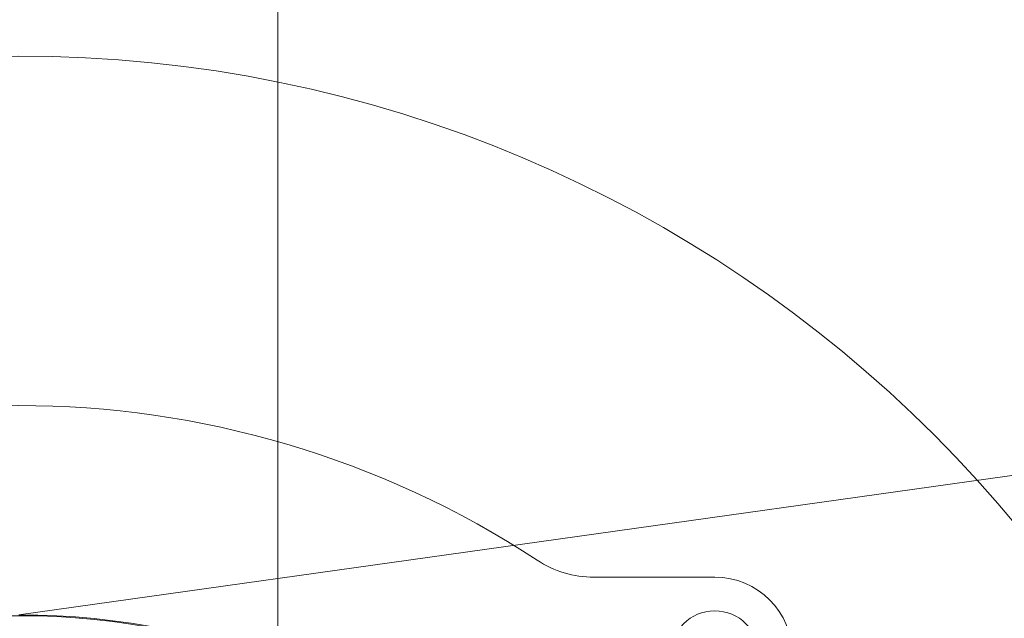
# Model space of a CAD drawing. Header units: centimetres. Extents: x -9388 to 91680, y -1419244 to 50347.
# Tile 142 of 183: x 38824 to 39014, y -689358 to -689242. Entities that reach past the tile are written whole.
import ezdxf
from ezdxf.enums import TextEntityAlignment as Align

# ---------------------------------------------------------------- set-up
doc = ezdxf.new("R2010")
doc.units = ezdxf.units.CM
doc.linetypes.add('Kropki i Kreski', pattern=[360, 180, -90, 0, -90])
for name, color, linetype, lineweight in [('! wpusty dachowe_Nr_pióra__1', 7, 'Continuous', 13), ('Budowlane - Obrobki Blacharskie_Nr_pióra__1', 7, 'Continuous', 13), ('Osie_Nr_pióra__1', 7, 'Continuous', 13), ('Osie_Nr_pióra__4', 7, 'Continuous', 13), ('Q_podkład', 8, 'Continuous', 9)]:
    doc.layers.add(name, color=color, linetype=linetype, lineweight=lineweight)
doc.layers.add('Osie', color=7, linetype='Continuous')
doc.layers.add('Q_kd_wpusty', color=7, linetype='Continuous', lineweight=15, true_color=0x009901)
doc.styles.add('GENERATED_STYLE_3', font='calibri.ttf')

# ---------------------------------------------------------------- blocks, each defined once
blk = doc.blocks.new('Standardowy znacznik siatki_8')
at = {"layer": 'Osie_Nr_pióra__4', "linetype": 'Kropki i Kreski'}
blk.add_line((1000, 0), (12138.23, 0), dxfattribs=at)
at = {"layer": 'Osie_Nr_pióra__1', "style": 'GENERATED_STYLE_3'}
for tag, p in [('AC_MarkerText_1_0', (-125, 5.72)), ('AC_MarkerText_1_1', (13263.23, 5.72))]:
    blk.add_attdef(tag, text='', height=100, rotation=270, dxfattribs=at).set_placement(p, align=Align.MIDDLE_CENTER)
blk = doc.blocks.new('PAB.02_RZUT DACHU')
at = {"layer": '! wpusty dachowe_Nr_pióra__1', "color": 8, "linetype": 'Continuous'}
blk.add_arc((38824, -709499.06), 142.08, 270, 90, dxfattribs=at)
at = {"layer": 'Budowlane - Obrobki Blacharskie_Nr_pióra__1', "color": 8, "linetype": 'Continuous'}
blk.add_line((38824, -709356.99), (41974, -708914.22), dxfattribs=at)
at = {"layer": 'Osie', "color": 8, "linetype": 'Continuous', "zscale": 1000, "rotation": 89.9999999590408}
blk.add_blockref('Standardowy znacznik siatki_8', (38874, -712523.39), dxfattribs=at)
blk = doc.blocks.new('A$C674D9795')
at = {"layer": 'Q_kd_wpusty', "linetype": 'Continuous'}
blk.add_line((11.103, 14.935), (13.435, 14.935), dxfattribs=at)
blk.add_line((11.103, 14.935), (13.435, 14.935), dxfattribs=at)
for centre, radius in [((0, 0), 25), ((0, 0), 25), ((13.435, 13.435), 0.85), ((13.435, 13.435), 0.85), ((0, 0), 14.191), ((0, 0), 14.191)]:
    blk.add_circle(centre, radius, dxfattribs=at)
for centre, radius, start, end in [((0, 0), 18.25, 56.7512, 123.2488), ((0, 0), 18.25, 56.7512, 123.2488), ((11.103, 16.935), 2, 236.7516, 270), ((11.103, 16.935), 2, 236.7516, 270), ((13.435, 13.435), 1.5, 0, 90), ((13.435, 13.435), 1.5, 0, 90)]:
    blk.add_arc(centre, radius, start, end, dxfattribs=at)

msp = doc.modelspace()

# ---------------------------------------------------------------- block references
at = {"xscale": 10, "yscale": 10, "zscale": 10}
msp.add_blockref('A$C674D9795', (38824, -689499.06), dxfattribs=at)
at = {"layer": 'Q_podkład'}
msp.add_blockref('PAB.02_RZUT DACHU', (0, 20000), dxfattribs=at)

doc.saveas('drawing.dxf')
